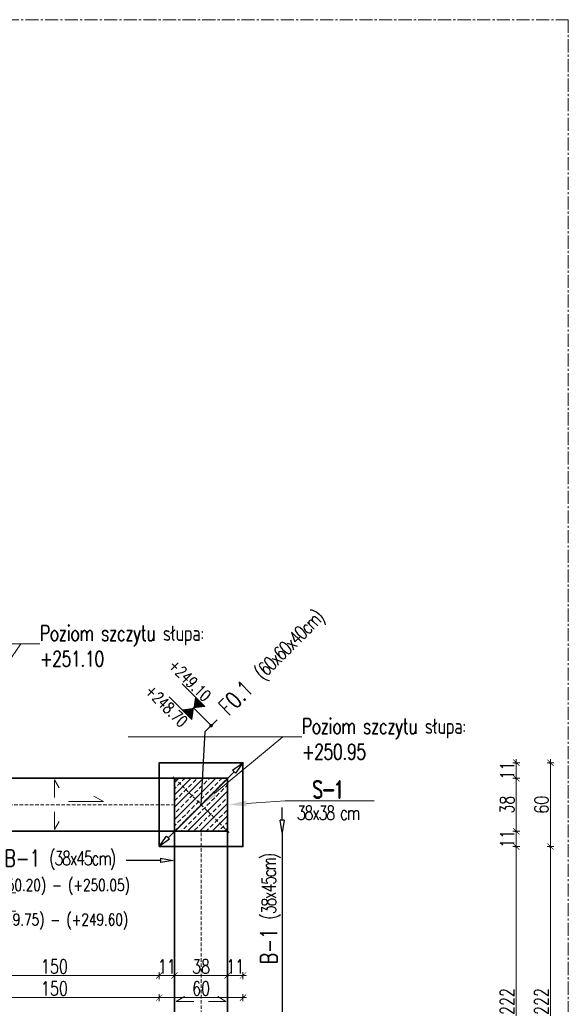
# Model space of a CAD drawing. Header units: millimetres. Extents: x -8 to 14965326, y -810 to 11054951.
# Tile 47 of 72: x 7506089 to 7506482, y 5558404 to 5559109. Entities that reach past the tile are written whole.
import ezdxf
from ezdxf import colors
from ezdxf.entities.mleader import LeaderData, LeaderLine
from ezdxf.math import Vec2, Vec3

# ---------------------------------------------------------------- set-up
doc = ezdxf.new("R2010")
doc.units = ezdxf.units.MM
doc.header["$LTSCALE"] = 0.5
doc.header["$MEASUREMENT"] = 0
doc.linetypes.add('CENTER2', pattern=[1.125, 0.75, -0.125, 0.125, -0.125])
doc.linetypes.add('KRESKOWA', pattern=[0.75, 0.5, -0.25])
doc.layers.get('0').update_dxf_attribs({"linetype": 'CONTINUOUS', "lineweight": 13})
doc.layers.get('Defpoints').update_dxf_attribs({"linetype": 'CONTINUOUS'})
for name, color, linetype, lineweight in [('_K_pozycje', 1, 'CONTINUOUS', 5), ('K_Cienkie przerywane', 252, 'KRESKOWA', 9), ('K_Fundamenty - przekrój', 40, 'CONTINUOUS', 35), ('K_Kreskowanie', 253, 'CONTINUOUS', 5), ('K_Opis', 7, 'CONTINUOUS', 9), ('K_Ściany - przekrój', 7, 'CONTINUOUS', 35), ('tkd_obszary_wykazu', 14, 'CENTER2', 9), ('tkd_wym', 1, 'CONTINUOUS', 5)]:
    doc.layers.add(name, color=color, linetype=linetype, lineweight=lineweight)
doc.styles.add('___K_OPIS_ROMAND', font='romand.shx', dxfattribs={"width": 0.75})
doc.styles.add('___K_OPIS_SIMPLEX', font='simplex.shx', dxfattribs={"width": 0.75})
doc.styles.add('tkd_txt0', font='simplex.shx', dxfattribs={"width": 0.75})
doc.dimstyles.new('opisy_wieńce', dxfattribs={"dimscale": 0.6, "dimtxt": 20, "dimasz": 25, "dimexe": 10, "dimexo": 50, "dimgap": 10, "dimtad": 0, "dimdec": 1, "dimrnd": 0.05000000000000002, "dimzin": 9, "dimdsep": 46, "dimtxsty": '___K_OPIS_ROMAND', "dimblk1": 'CLOSEDBLANK', "dimblk2": 'CLOSEDBLANK', "dimsah": 1, "dimcen": 0, "dimdle": 10, "dimse1": 1, "dimse2": 1, "dimclrd": 1, "dimclre": 256, "dimclrt": 50, "dimazin": 2, "dimtm": 1e-09, "dimtfac": 1, "dimtdec": 1, "dimtmove": 2, "dimatfit": 3, "dimfxl": 1, "dimtolj": 1, "dimtzin": 0, "dimarcsym": 0})
doc.dimstyles.new('tkd_1-50cm[cm]', dxfattribs={"dimtxt": 10, "dimasz": 2.5, "dimexe": 0, "dimexo": 10, "dimgap": 1.5, "dimtad": 1, "dimdec": 1, "dimrnd": 0.5, "dimdsep": 46, "dimtxsty": 'tkd_txt0', "dimblk": 'tkd_dim_arrow', "dimcen": 0, "dimclrd": 1, "dimclre": 256, "dimclrt": 7, "dimaunit": 1, "dimadec": 0, "dimazin": 0, "dimtfac": 0.009090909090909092, "dimtdec": 1, "dimtix": 1, "dimtmove": 1, "dimatfit": 3, "dimldrblk": 'DOTSMALL', "dimfxl": 1, "dimfxlon": 1, "dimtvp": 0.02, "dimtolj": 1, "dimtzin": 9, "dimlwd": -1, "dimarcsym": 0})

# ---------------------------------------------------------------- blocks, each defined once
blk = doc.blocks.new('_ClosedBlank')
at = {"color": 0, "linetype": 'ByBlock', "lineweight": -2}
for p, q in [((-1, 0.1666666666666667), (0, 0)), ((-1, 0.1666666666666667), (-1, -0.1666666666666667)), ((0, 0), (-1, -0.1666666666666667))]:
    blk.add_line(p, q, dxfattribs=at)
blk = doc.blocks.new('*D175')
at = {"layer": '_K_pozycje', "color": 1, "lineweight": -2, "transparency": 16777216}
for p, q in [((7506222.082009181, 5558599.46127307), (7506230.567290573, 5558607.946554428)), ((7506219.111622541, 5558547.055748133), (7506222.082009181, 5558599.46127307)), ((7506242.747661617, 5558570.691787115), (7506195.475583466, 5558523.419709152))]:
    blk.add_line(p, q, dxfattribs=at)
at = {"layer": 'Defpoints', "color": 0, "transparency": 16777216}
for p in [(7506249.111622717, 5558577.055748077), (7506189.111622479, 5558517.055748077), (7506189.111622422, 5558517.055748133)]:
    blk.add_point(p, dxfattribs=at)
at = {"layer": '_K_pozycje', "color": 1, "lineweight": -2, "transparency": 16777216, "xscale": 9, "yscale": 9, "zscale": 9}
for p, rotation in [((7506249.11162266, 5558577.055748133), 44.99999988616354), ((7506189.111622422, 5558517.055748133), 224.9999998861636)]:
    blk.add_blockref('_ClosedBlank', p, dxfattribs=dict(at, rotation=rotation))
at = {"layer": '_K_pozycje', "color": 50, "transparency": 16777216, "insert": (7506270.603841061, 5558647.983104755), "char_height": 12, "attachment_point": 5, "rotation": 44.99999988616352, "style": '___K_OPIS_ROMAND'}
blk.add_mtext('\\A1;F0.1{\\fArial|b0|i0|c238|p34;\\H0.87497x;\\C242;   \\Fsimplex|c238;\\H0.95241x;\\T0.8;(60x60x40cm)}', dxfattribs=at)
blk = doc.blocks.new('*U40')
at = {"layer": 'K_Opis'}
h = blk.add_hatch(color=1, dxfattribs=at)
edge = h.paths.add_edge_path()
edge.add_arc((1.63491603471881e-29, 0), 0.03599999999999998, 359.9999999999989, 719.999999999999)
at = {"layer": 'K_Opis', "color": 1}
blk.add_line((6.6596631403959e-08, 0.5107883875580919), (1.63491603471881e-29, 0), dxfattribs=at)
at = {"layer": 'K_Opis'}
for points in [[(-0.1881599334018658, 0.5107884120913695), (-0.1881598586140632, 1.022270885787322)], [(0.1881600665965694, 0.5107883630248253), (0.1881601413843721, 1.022270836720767)], [(-0.1881599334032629, 0.5107884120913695), (6.659735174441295e-08, 0.510788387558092), (-0.1881599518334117, 0.3694368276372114), (-0.1881599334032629, 0.5107884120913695)], [(0.1881600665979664, 0.5107883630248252), (6.659735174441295e-08, 0.510788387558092), (0.1881600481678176, 0.3694367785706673), (0.1881600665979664, 0.5107883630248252)]]:
    blk.add_lwpolyline(points, dxfattribs=at)
for points in [[(-0.1881599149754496, 0.6521399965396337), (-0.1881599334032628, 0.5107884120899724), (6.659805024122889e-08, 0.5107883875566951)], [(0.1881600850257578, 0.6521399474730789), (0.1881600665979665, 0.5107883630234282), (6.659665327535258e-08, 0.5107883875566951)], [(-0.1881599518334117, 0.3694368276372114), (-0.1881599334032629, 0.5107884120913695), (6.659805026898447e-08, 0.510788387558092)], [(0.1881600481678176, 0.3694367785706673), (0.1881600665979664, 0.5107883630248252), (6.659665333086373e-08, 0.510788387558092)]]:
    blk.add_solid(points, dxfattribs=at)
at = {"layer": 'K_Opis', "style": '___K_OPIS_SIMPLEX', "width": 0.75, "flags": 8}
for tag, p in [('góra', (-0.2273332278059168, 0.3830138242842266)), ('dół', (0.479503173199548, 0.3830138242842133))]:
    blk.add_attdef(tag, p, '', height=0.2399999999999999, rotation=89.99999999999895, dxfattribs=at)
blk = doc.blocks.new('*D225')
at = {"layer": '_K_pozycje', "color": 1, "lineweight": -2, "transparency": 16777216}
for p, q in [((7506277.16058505, 5558536.055749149), (7506277.16058505, 5558545.055749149)), ((7506277.16058505, 5558527.055749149), (7506277.16058505, 5558285.055749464)), ((7506277.16058505, 5558276.055749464), (7506277.16058505, 5558267.055749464))]:
    blk.add_line(p, q, dxfattribs=at)
at = {"layer": 'Defpoints', "color": 0, "transparency": 16777216}
for p in [(7506239.111618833, 5558527.055749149), (7506239.111618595, 5558285.055749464), (7506277.16058505, 5558285.055749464)]:
    blk.add_point(p, dxfattribs=at)
at = {"layer": '_K_pozycje', "color": 1, "lineweight": -2, "transparency": 16777216, "xscale": 9, "yscale": 9, "zscale": 9}
for p, rotation in [((7506277.16058505, 5558527.055749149), 270), ((7506277.16058505, 5558285.055749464), 90)]:
    blk.add_blockref('_ClosedBlank', p, dxfattribs=dict(at, rotation=rotation))
at = {"layer": '_K_pozycje', "color": 50, "transparency": 16777216, "insert": (7506269.298806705, 5558472.380805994), "char_height": 12, "attachment_point": 5, "rotation": 90, "style": '___K_OPIS_ROMAND'}
blk.add_mtext('\\A1;B-1 {\\Fsimplex|c238;\\H0.83333x;\\T0.8;\\C242;(38x45cm)}', dxfattribs=at)
blk = doc.blocks.new('*D226')
at = {"layer": '_K_pozycje', "color": 1, "lineweight": -2, "transparency": 16777216}
for p, q in [((7506038.111621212, 5558507.144575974), (7506070.406870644, 5558507.144575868)), ((7506190.111624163, 5558507.144575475), (7506165.4781075, 5558507.144575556))]:
    blk.add_line(p, q, dxfattribs=at)
at = {"layer": 'Defpoints', "color": 0, "transparency": 16777216}
for p in [(7506029.111621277, 5558527.055750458), (7506199.111624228, 5558527.0557499), (7506029.111621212, 5558507.144576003)]:
    blk.add_point(p, dxfattribs=at)
at = {"layer": '_K_pozycje', "color": 1, "lineweight": -2, "transparency": 16777216, "xscale": 9, "yscale": 9, "zscale": 9}
for p, rotation in [((7506029.111621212, 5558507.144576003), 179.9999998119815), ((7506199.111624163, 5558507.144575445), 359.9999998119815)]:
    blk.add_blockref('_ClosedBlank', p, dxfattribs=dict(at, rotation=rotation))
at = {"layer": '_K_pozycje', "color": 50, "transparency": 16777216, "insert": (7506117.942489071, 5558507.025957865), "char_height": 12, "attachment_point": 5, "rotation": 359.99999981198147, "style": '___K_OPIS_ROMAND'}
blk.add_mtext('\\A1;B-1 {\\Fsimplex|c238;\\H0.83333x;\\T0.8;\\C242;(38x45cm)}', dxfattribs=at)
blk = doc.blocks.new('*U39')
at = {"layer": 'K_Opis'}
h = blk.add_hatch(color=1, dxfattribs=at)
edge = h.paths.add_edge_path()
edge.add_arc((3.785675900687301e-31, -4.2301348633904e-16), 0.03599999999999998, -1.0800249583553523e-12, 359.9999999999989, ccw=False)
at = {"layer": 'K_Opis', "color": 1}
blk.add_line((6.659661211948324e-08, -0.5107883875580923), (3.785675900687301e-31, -4.2301348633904e-16), dxfattribs=at)
at = {"layer": 'K_Opis'}
for points in [[(-0.1881599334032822, -0.5107884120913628), (6.65973324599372e-08, -0.5107883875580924), (-0.1881599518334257, -0.3694368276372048), (-0.1881599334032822, -0.5107884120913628)], [(0.1881600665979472, -0.5107883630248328), (6.65973324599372e-08, -0.5107883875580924), (0.1881600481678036, -0.3694367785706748), (0.1881600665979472, -0.5107883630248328)], [(-0.1881599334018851, -0.5107884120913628), (-0.1881598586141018, -1.022270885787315)], [(0.1881600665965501, -0.5107883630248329), (0.1881601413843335, -1.022270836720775)]]:
    blk.add_lwpolyline(points, dxfattribs=at)
for points in [[(-0.1881599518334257, -0.3694368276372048), (-0.1881599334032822, -0.5107884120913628), (6.659803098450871e-08, -0.5107883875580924)], [(0.1881600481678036, -0.3694367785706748), (0.1881600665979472, -0.5107883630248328), (6.659663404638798e-08, -0.5107883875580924)], [(-0.1881599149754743, -0.6521399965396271), (-0.1881599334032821, -0.5107884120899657), (6.659803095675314e-08, -0.5107883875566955)], [(0.1881600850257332, -0.6521399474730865), (0.1881600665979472, -0.5107883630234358), (6.659663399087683e-08, -0.5107883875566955)]]:
    blk.add_solid(points, dxfattribs=at)
at = {"layer": 'K_Opis', "style": '___K_OPIS_SIMPLEX', "width": 0.75, "flags": 8}
for tag, p in [('dół', (0.4795031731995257, -0.7772995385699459)), ('góra', (-0.227333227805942, -0.9230138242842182))]:
    blk.add_attdef(tag, p, '', height=0.2399999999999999, rotation=89.99999999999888, dxfattribs=at)
blk = doc.blocks.new('tkd_dim_arrow')
for p, q in [((-1, 0), (1, 0)), ((0, -1), (0, 1))]:
    blk.add_line(p, q)
at = {"const_width": 0.2}
blk.add_lwpolyline([(-0.8954183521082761, -0.8954183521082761), (0.8954183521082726, 0.8954183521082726)], dxfattribs=at)
blk = doc.blocks.new('*D267')
at = {"layer": 'Defpoints', "color": 0, "transparency": 16777216}
for p in [(7506249.11162272, 5558577.055748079), (7506249.111622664, 5558517.055748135), (7506469.307937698, 5558517.055748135)]:
    blk.add_point(p, dxfattribs=at)
at = {"layer": 'tkd_wym', "lineweight": -2, "transparency": 16777216}
for p, q in [((7506468.307937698, 5558577.055748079), (7506469.307937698, 5558577.055748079)), ((7506468.307937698, 5558517.055748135), (7506469.307937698, 5558517.055748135))]:
    blk.add_line(p, q, dxfattribs=at)
at = {"layer": 'tkd_wym', "color": 1, "transparency": 16777216}
blk.add_line((7506469.307937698, 5558574.555748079), (7506469.307937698, 5558519.555748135), dxfattribs=at)
at = {"layer": 'tkd_wym', "color": 1, "transparency": 16777216, "xscale": 2.5, "yscale": 2.5, "zscale": 2.5}
for p, rotation in [((7506469.307937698, 5558577.055748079), 90), ((7506469.307937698, 5558517.055748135), 270)]:
    blk.add_blockref('tkd_dim_arrow', p, dxfattribs=dict(at, rotation=rotation))
at = {"layer": 'tkd_wym', "color": 7, "transparency": 16777216, "insert": (7506462.807937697, 5558547.055748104), "char_height": 10, "attachment_point": 5, "rotation": 90, "style": 'tkd_txt0'}
blk.add_mtext('\\A1;60', dxfattribs=at)
blk = doc.blocks.new('_DotSmall')
blk = doc.blocks.new('*D268')
at = {"layer": 'Defpoints', "color": 0, "transparency": 16777216}
for p in [(7506249.111622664, 5558517.055748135), (7506249.11162272, 5558295.055748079), (7506469.307937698, 5558295.055748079)]:
    blk.add_point(p, dxfattribs=at)
at = {"layer": 'tkd_wym', "lineweight": -2, "transparency": 16777216}
for p, q in [((7506468.307937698, 5558517.055748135), (7506469.307937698, 5558517.055748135)), ((7506468.307937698, 5558295.055748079), (7506469.307937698, 5558295.055748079))]:
    blk.add_line(p, q, dxfattribs=at)
at = {"layer": 'tkd_wym', "color": 1, "transparency": 16777216}
blk.add_line((7506469.307937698, 5558514.555748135), (7506469.307937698, 5558297.555748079), dxfattribs=at)
at = {"layer": 'tkd_wym', "color": 1, "transparency": 16777216, "xscale": 2.5, "yscale": 2.5, "zscale": 2.5}
for p, rotation in [((7506469.307937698, 5558517.055748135), 90), ((7506469.307937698, 5558295.055748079), 270)]:
    blk.add_blockref('tkd_dim_arrow', p, dxfattribs=dict(at, rotation=rotation))
at = {"layer": 'tkd_wym', "color": 7, "transparency": 16777216, "insert": (7506462.807937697, 5558406.055748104), "char_height": 10, "attachment_point": 5, "rotation": 90, "style": 'tkd_txt0'}
blk.add_mtext('\\A1;222', dxfattribs=at)
blk = doc.blocks.new('*D379')
at = {"layer": 'Defpoints', "color": 0, "transparency": 16777216}
for p in [(7506039.111622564, 5558518.665246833), (7506189.111622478, 5558517.055748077), (7506189.111622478, 5558408.82161773)]:
    blk.add_point(p, dxfattribs=at)
at = {"layer": 'tkd_wym', "lineweight": -2, "transparency": 16777216}
for p, q in [((7506039.111622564, 5558409.82161773), (7506039.111622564, 5558408.82161773)), ((7506189.111622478, 5558409.82161773), (7506189.111622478, 5558408.82161773))]:
    blk.add_line(p, q, dxfattribs=at)
at = {"layer": 'tkd_wym', "color": 1, "transparency": 16777216}
blk.add_line((7506041.611622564, 5558408.82161773), (7506186.611622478, 5558408.82161773), dxfattribs=at)
at = {"layer": 'tkd_wym', "color": 1, "transparency": 16777216, "xscale": 2.5, "yscale": 2.5, "zscale": 2.5, "rotation": 180}
blk.add_blockref('tkd_dim_arrow', (7506039.111622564, 5558408.82161773), dxfattribs=at)
at = {"layer": 'tkd_wym', "color": 1, "transparency": 16777216, "xscale": 2.5, "yscale": 2.5, "zscale": 2.5}
blk.add_blockref('tkd_dim_arrow', (7506189.111622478, 5558408.82161773), dxfattribs=at)
at = {"layer": 'tkd_wym', "color": 7, "transparency": 16777216, "insert": (7506114.111622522, 5558415.32161773), "char_height": 10, "attachment_point": 5, "style": 'tkd_txt0'}
blk.add_mtext('\\A1;150', dxfattribs=at)
blk = doc.blocks.new('*D380')
at = {"layer": 'Defpoints', "color": 0, "transparency": 16777216}
for p in [(7506189.111622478, 5558517.055748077), (7506249.11162266, 5558517.055748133), (7506249.11162266, 5558408.82161773)]:
    blk.add_point(p, dxfattribs=at)
at = {"layer": 'tkd_wym', "lineweight": -2, "transparency": 16777216}
for p, q in [((7506189.111622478, 5558409.82161773), (7506189.111622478, 5558408.82161773)), ((7506249.11162266, 5558409.82161773), (7506249.11162266, 5558408.82161773))]:
    blk.add_line(p, q, dxfattribs=at)
at = {"layer": 'tkd_wym', "color": 1, "transparency": 16777216}
blk.add_line((7506191.611622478, 5558408.82161773), (7506246.61162266, 5558408.82161773), dxfattribs=at)
at = {"layer": 'tkd_wym', "color": 1, "transparency": 16777216, "xscale": 2.5, "yscale": 2.5, "zscale": 2.5, "rotation": 180}
blk.add_blockref('tkd_dim_arrow', (7506189.111622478, 5558408.82161773), dxfattribs=at)
at = {"layer": 'tkd_wym', "color": 1, "transparency": 16777216, "xscale": 2.5, "yscale": 2.5, "zscale": 2.5}
blk.add_blockref('tkd_dim_arrow', (7506249.11162266, 5558408.82161773), dxfattribs=at)
at = {"layer": 'tkd_wym', "color": 7, "transparency": 16777216, "insert": (7506219.111622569, 5558415.32161773), "char_height": 10, "attachment_point": 5, "style": 'tkd_txt0'}
blk.add_mtext('\\A1;60', dxfattribs=at)
blk = doc.blocks.new('*D388')
at = {"layer": 'Defpoints', "color": 0, "transparency": 16777216}
for p in [(7506039.111622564, 5558532.122486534), (7506189.111622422, 5558532.122486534), (7506189.111622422, 5558424.670932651)]:
    blk.add_point(p, dxfattribs=at)
at = {"layer": 'tkd_wym', "lineweight": -2, "transparency": 16777216}
for p, q in [((7506039.111622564, 5558425.670932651), (7506039.111622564, 5558424.670932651)), ((7506189.111622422, 5558425.670932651), (7506189.111622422, 5558424.670932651))]:
    blk.add_line(p, q, dxfattribs=at)
at = {"layer": 'tkd_wym', "color": 1, "transparency": 16777216}
blk.add_line((7506041.611622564, 5558424.670932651), (7506186.611622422, 5558424.670932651), dxfattribs=at)
at = {"layer": 'tkd_wym', "color": 1, "transparency": 16777216, "xscale": 2.5, "yscale": 2.5, "zscale": 2.5, "rotation": 180}
blk.add_blockref('tkd_dim_arrow', (7506039.111622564, 5558424.670932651), dxfattribs=at)
at = {"layer": 'tkd_wym', "color": 1, "transparency": 16777216, "xscale": 2.5, "yscale": 2.5, "zscale": 2.5}
blk.add_blockref('tkd_dim_arrow', (7506189.111622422, 5558424.670932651), dxfattribs=at)
at = {"layer": 'tkd_wym', "color": 7, "transparency": 16777216, "insert": (7506114.111622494, 5558431.170932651), "char_height": 10, "attachment_point": 5, "style": 'tkd_txt0'}
blk.add_mtext('\\A1;150', dxfattribs=at)
blk = doc.blocks.new('*D389')
at = {"layer": 'Defpoints', "color": 0, "transparency": 16777216}
for p in [(7506189.111622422, 5558522.488165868), (7506200.111620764, 5558521.00583493), (7506200.111620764, 5558424.670932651)]:
    blk.add_point(p, dxfattribs=at)
at = {"layer": 'tkd_wym', "lineweight": -2, "transparency": 16777216}
for p, q in [((7506189.111622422, 5558425.670932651), (7506189.111622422, 5558424.670932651)), ((7506200.111620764, 5558425.670932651), (7506200.111620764, 5558424.670932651))]:
    blk.add_line(p, q, dxfattribs=at)
at = {"layer": 'tkd_wym', "color": 1, "transparency": 16777216}
blk.add_line((7506191.611622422, 5558424.670932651), (7506197.611620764, 5558424.670932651), dxfattribs=at)
at = {"layer": 'tkd_wym', "color": 1, "transparency": 16777216, "xscale": 2.5, "yscale": 2.5, "zscale": 2.5, "rotation": 180}
blk.add_blockref('tkd_dim_arrow', (7506189.111622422, 5558424.670932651), dxfattribs=at)
at = {"layer": 'tkd_wym', "color": 1, "transparency": 16777216, "xscale": 2.5, "yscale": 2.5, "zscale": 2.5}
blk.add_blockref('tkd_dim_arrow', (7506200.111620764, 5558424.670932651), dxfattribs=at)
at = {"layer": 'tkd_wym', "color": 7, "transparency": 16777216, "insert": (7506194.611621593, 5558431.170932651), "char_height": 10, "attachment_point": 5, "style": 'tkd_txt0'}
blk.add_mtext('\\A1;11', dxfattribs=at)
blk = doc.blocks.new('*D390')
at = {"layer": 'Defpoints', "color": 0, "transparency": 16777216}
for p in [(7506200.111620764, 5558521.00583493), (7506238.111620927, 5558517.055748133), (7506238.111620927, 5558424.670932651)]:
    blk.add_point(p, dxfattribs=at)
at = {"layer": 'tkd_wym', "lineweight": -2, "transparency": 16777216}
for p, q in [((7506200.111620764, 5558425.670932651), (7506200.111620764, 5558424.670932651)), ((7506238.111620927, 5558425.670932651), (7506238.111620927, 5558424.670932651))]:
    blk.add_line(p, q, dxfattribs=at)
at = {"layer": 'tkd_wym', "color": 1, "transparency": 16777216}
blk.add_line((7506202.611620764, 5558424.670932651), (7506235.611620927, 5558424.670932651), dxfattribs=at)
at = {"layer": 'tkd_wym', "color": 1, "transparency": 16777216, "xscale": 2.5, "yscale": 2.5, "zscale": 2.5, "rotation": 180}
blk.add_blockref('tkd_dim_arrow', (7506200.111620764, 5558424.670932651), dxfattribs=at)
at = {"layer": 'tkd_wym', "color": 1, "transparency": 16777216, "xscale": 2.5, "yscale": 2.5, "zscale": 2.5}
blk.add_blockref('tkd_dim_arrow', (7506238.111620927, 5558424.670932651), dxfattribs=at)
at = {"layer": 'tkd_wym', "color": 7, "transparency": 16777216, "insert": (7506219.111620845, 5558431.170932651), "char_height": 10, "attachment_point": 5, "style": 'tkd_txt0'}
blk.add_mtext('\\A1;38', dxfattribs=at)
blk = doc.blocks.new('*D391')
at = {"layer": 'Defpoints', "color": 0, "transparency": 16777216}
for p in [(7506238.111620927, 5558517.055748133), (7506249.11162266, 5558517.055748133), (7506249.11162266, 5558424.670932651)]:
    blk.add_point(p, dxfattribs=at)
at = {"layer": 'tkd_wym', "lineweight": -2, "transparency": 16777216}
for p, q in [((7506238.111620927, 5558425.670932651), (7506238.111620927, 5558424.670932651)), ((7506249.11162266, 5558425.670932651), (7506249.11162266, 5558424.670932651))]:
    blk.add_line(p, q, dxfattribs=at)
at = {"layer": 'tkd_wym', "color": 1, "transparency": 16777216}
blk.add_line((7506240.611620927, 5558424.670932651), (7506246.61162266, 5558424.670932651), dxfattribs=at)
at = {"layer": 'tkd_wym', "color": 1, "transparency": 16777216, "xscale": 2.5, "yscale": 2.5, "zscale": 2.5, "rotation": 180}
blk.add_blockref('tkd_dim_arrow', (7506238.111620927, 5558424.670932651), dxfattribs=at)
at = {"layer": 'tkd_wym', "color": 1, "transparency": 16777216, "xscale": 2.5, "yscale": 2.5, "zscale": 2.5}
blk.add_blockref('tkd_dim_arrow', (7506249.11162266, 5558424.670932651), dxfattribs=at)
at = {"layer": 'tkd_wym', "color": 7, "transparency": 16777216, "insert": (7506243.611621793, 5558431.170932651), "char_height": 10, "attachment_point": 5, "style": 'tkd_txt0'}
blk.add_mtext('\\A1;11', dxfattribs=at)
blk = doc.blocks.new('*D392')
at = {"layer": 'Defpoints', "color": 0, "transparency": 16777216}
for p in [(7506238.919141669, 5558577.055748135), (7506236.715587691, 5558566.055749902), (7506444.834908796, 5558566.055749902)]:
    blk.add_point(p, dxfattribs=at)
at = {"layer": 'tkd_wym', "lineweight": -2, "transparency": 16777216}
for p, q in [((7506443.834908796, 5558577.055748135), (7506444.834908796, 5558577.055748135)), ((7506443.834908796, 5558566.055749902), (7506444.834908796, 5558566.055749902))]:
    blk.add_line(p, q, dxfattribs=at)
at = {"layer": 'tkd_wym', "color": 1, "transparency": 16777216}
blk.add_line((7506444.834908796, 5558574.555748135), (7506444.834908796, 5558568.555749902), dxfattribs=at)
at = {"layer": 'tkd_wym', "color": 1, "transparency": 16777216, "xscale": 2.5, "yscale": 2.5, "zscale": 2.5}
for p, rotation in [((7506444.834908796, 5558577.055748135), 90), ((7506444.834908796, 5558566.055749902), 270)]:
    blk.add_blockref('tkd_dim_arrow', p, dxfattribs=dict(at, rotation=rotation))
at = {"layer": 'tkd_wym', "color": 7, "transparency": 16777216, "insert": (7506438.334908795, 5558571.555749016), "char_height": 10, "attachment_point": 5, "rotation": 90, "style": 'tkd_txt0'}
blk.add_mtext('\\A1;11', dxfattribs=at)
blk = doc.blocks.new('*D393')
at = {"layer": 'Defpoints', "color": 0, "transparency": 16777216}
for p in [(7506236.715587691, 5558566.055749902), (7506233.893283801, 5558528.055749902), (7506444.834908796, 5558528.055749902)]:
    blk.add_point(p, dxfattribs=at)
at = {"layer": 'tkd_wym', "lineweight": -2, "transparency": 16777216}
for p, q in [((7506443.834908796, 5558566.055749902), (7506444.834908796, 5558566.055749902)), ((7506443.834908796, 5558528.055749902), (7506444.834908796, 5558528.055749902))]:
    blk.add_line(p, q, dxfattribs=at)
at = {"layer": 'tkd_wym', "color": 1, "transparency": 16777216}
blk.add_line((7506444.834908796, 5558563.555749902), (7506444.834908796, 5558530.555749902), dxfattribs=at)
at = {"layer": 'tkd_wym', "color": 1, "transparency": 16777216, "xscale": 2.5, "yscale": 2.5, "zscale": 2.5}
for p, rotation in [((7506444.834908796, 5558566.055749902), 90), ((7506444.834908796, 5558528.055749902), 270)]:
    blk.add_blockref('tkd_dim_arrow', p, dxfattribs=dict(at, rotation=rotation))
at = {"layer": 'tkd_wym', "color": 7, "transparency": 16777216, "insert": (7506438.334908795, 5558547.055749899), "char_height": 10, "attachment_point": 5, "rotation": 90, "style": 'tkd_txt0'}
blk.add_mtext('\\A1;38', dxfattribs=at)
blk = doc.blocks.new('*D394')
at = {"layer": 'Defpoints', "color": 0, "transparency": 16777216}
for p in [(7506233.893283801, 5558528.055749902), (7506233.893283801, 5558517.055748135), (7506444.834908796, 5558517.055748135)]:
    blk.add_point(p, dxfattribs=at)
at = {"layer": 'tkd_wym', "lineweight": -2, "transparency": 16777216}
for p, q in [((7506443.834908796, 5558528.055749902), (7506444.834908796, 5558528.055749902)), ((7506443.834908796, 5558517.055748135), (7506444.834908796, 5558517.055748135))]:
    blk.add_line(p, q, dxfattribs=at)
at = {"layer": 'tkd_wym', "color": 1, "transparency": 16777216}
blk.add_line((7506444.834908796, 5558525.555749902), (7506444.834908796, 5558519.555748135), dxfattribs=at)
at = {"layer": 'tkd_wym', "color": 1, "transparency": 16777216, "xscale": 2.5, "yscale": 2.5, "zscale": 2.5}
for p, rotation in [((7506444.834908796, 5558528.055749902), 90), ((7506444.834908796, 5558517.055748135), 270)]:
    blk.add_blockref('tkd_dim_arrow', p, dxfattribs=dict(at, rotation=rotation))
at = {"layer": 'tkd_wym', "color": 7, "transparency": 16777216, "insert": (7506438.334908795, 5558522.555749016), "char_height": 10, "attachment_point": 5, "rotation": 90, "style": 'tkd_txt0'}
blk.add_mtext('\\A1;11', dxfattribs=at)
blk = doc.blocks.new('*D395')
at = {"layer": 'Defpoints', "color": 0, "transparency": 16777216}
for p in [(7506233.893283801, 5558517.055748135), (7506231.073721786, 5558295.055748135), (7506444.834908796, 5558295.055748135)]:
    blk.add_point(p, dxfattribs=at)
at = {"layer": 'tkd_wym', "lineweight": -2, "transparency": 16777216}
for p, q in [((7506443.834908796, 5558517.055748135), (7506444.834908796, 5558517.055748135)), ((7506443.834908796, 5558295.055748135), (7506444.834908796, 5558295.055748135))]:
    blk.add_line(p, q, dxfattribs=at)
at = {"layer": 'tkd_wym', "color": 1, "transparency": 16777216}
blk.add_line((7506444.834908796, 5558514.555748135), (7506444.834908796, 5558297.555748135), dxfattribs=at)
at = {"layer": 'tkd_wym', "color": 1, "transparency": 16777216, "xscale": 2.5, "yscale": 2.5, "zscale": 2.5}
for p, rotation in [((7506444.834908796, 5558517.055748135), 90), ((7506444.834908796, 5558295.055748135), 270)]:
    blk.add_blockref('tkd_dim_arrow', p, dxfattribs=dict(at, rotation=rotation))
at = {"layer": 'tkd_wym', "color": 7, "transparency": 16777216, "insert": (7506438.334908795, 5558406.055748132), "char_height": 10, "attachment_point": 5, "rotation": 90, "style": 'tkd_txt0'}
blk.add_mtext('\\A1;222', dxfattribs=at)

msp = doc.modelspace()

# ---------------------------------------------------------------- hatches: boundary and pattern name
at = {"layer": 'K_Kreskowanie'}
h = msp.add_hatch(dxfattribs=at)
h.set_pattern_fill('ANSI33', color=256, scale=25)
h.set_pattern_definition([(45, (2327.7153886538, 241.8204592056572), (-4.419417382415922, 4.419417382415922), []), (45, (2332.1348060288, 241.8204592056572), (-4.419417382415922, 4.419417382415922), [3.125, -1.5625])])
h.paths.add_polyline_path([(7506200.111620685, 5558528.05574978), (7506238.111620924, 5558528.05574978), (7506238.11162095, 5558566.055749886), (7506200.111620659, 5558566.05574978)])

# ---------------------------------------------------------------- linework, layer by layer
at = {"layer": 'K_Cienkie przerywane', "linetype": 'KRESKOWA', "ltscale": 10}
for p, q in [((7506239.111620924, 5558567.0557499), (7506199.111620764, 5558527.0557499)), ((7506239.111621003, 5558527.055749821), (7506199.111620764, 5558567.0557499)), ((7506029.11162093, 5558547.055750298), (7506199.111620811, 5558547.0557499)), ((7506219.111620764, 5558527.0557499), (7506219.111620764, 5558285.0557499))]:
    msp.add_line(p, q, dxfattribs=at)
at = {"layer": 'K_Fundamenty - przekrój'}
msp.add_lwpolyline([(7506189.111622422, 5558517.055748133), (7506189.111622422, 5558577.055748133), (7506249.11162266, 5558577.055748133), (7506249.11162266, 5558517.055748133)], close=True, dxfattribs=at)
at = {"layer": 'K_Opis'}
for points in [[(7506114.11162087, 5558552.280468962), (7506114.11162087, 5558564.818939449), (7506117.595063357, 5558559.030093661)], [(7506124.168930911, 5558549.417372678), (7506149.168930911, 5558549.417372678), (7506142.32855458, 5558553.236250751)], [(7506114.11162087, 5558541.831031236), (7506114.11162087, 5558529.292560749), (7506117.595063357, 5558535.081406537)], [(7506213.886901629, 5558406.055749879), (7506201.348431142, 5558406.055749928), (7506207.137276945, 5558409.539192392)], [(7506224.336339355, 5558406.055749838), (7506236.874809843, 5558406.05574979), (7506231.085964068, 5558409.539192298)]]:
    msp.add_lwpolyline(points, dxfattribs=at)
at = {"layer": 'K_Ściany - przekrój', "linetype": 'Continuous', "ltscale": 2.5}
for p, q in [((7506028.111620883, 5558566.055750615), (7506200.111620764, 5558566.0557499)), ((7506028.111620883, 5558528.055750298), (7506200.111620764, 5558528.0557499)), ((7506200.111620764, 5558528.0557499), (7506200.111620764, 5558284.0557499)), ((7506238.111620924, 5558528.0557499), (7506238.111621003, 5558284.055749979))]:
    msp.add_line(p, q, dxfattribs=at)
msp.add_lwpolyline([(7506200.111620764, 5558566.0557499), (7506238.111621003, 5558566.0557499), (7506238.111621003, 5558528.0557499), (7506200.111620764, 5558528.0557499)], close=True, dxfattribs=at)
at = {"layer": 'tkd_obszary_wykazu', "ltscale": 25}
msp.add_lwpolyline([(7503716.83762762, 5559109.385387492), (7506482.052716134, 5559109.385387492), (7506482.052716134, 5554949.530839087), (7503716.83762762, 5554949.530839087)], close=True, dxfattribs=at)

# ---------------------------------------------------------------- block references
ref = msp.add_blockref('*U40', (7506226.324649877, 5558603.703913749), dxfattribs=dict(xscale=-35, yscale=35, zscale=35, rotation=45.00000736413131))
ref.add_attrib('góra', '+249.10', (7506195.106713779, 5558646.174261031), dxfattribs={"layer": 'K_Opis', "height": 8.399999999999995, "rotation": 315.0000073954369, "style": '___K_OPIS_SIMPLEX', "width": 0.75, "flags": 8})
ref.add_attrib('dół', '+248.70', (7506178.461935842, 5558627.832422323), dxfattribs={"layer": 'K_Opis', "height": 8.399999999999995, "rotation": 315.0000073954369, "style": '___K_OPIS_SIMPLEX', "width": 0.75, "flags": 8})
ref = msp.add_blockref('*U39', (7506050.768857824, 5558477.320530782), dxfattribs=dict(xscale=-35, yscale=35, zscale=35, rotation=90.00000746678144))
ref.add_attrib('góra', '(+250.20) - (+250.05)', (7506063.874340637, 5558485.277195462), dxfattribs={"layer": 'K_Opis', "height": 8.399999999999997, "rotation": 7.470519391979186e-06, "style": '___K_OPIS_SIMPLEX', "width": 0.75, "flags": 8})
ref.add_attrib('dół', '(+249.75) - (+249.60)', (7506062.674343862, 5558460.537921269), dxfattribs={"layer": 'K_Opis', "height": 8.399999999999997, "rotation": 7.470519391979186e-06, "style": '___K_OPIS_SIMPLEX', "width": 0.75, "flags": 8})

# ---------------------------------------------------------------- dimensions: what is measured, and where the dimension line sits
at = {"layer": '_K_pozycje'}
for base, p1, p2, angle, text, override, picture, middle in [((7506189.111622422, 5558517.055748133), (7506249.111622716, 5558577.055748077), (7506189.111622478, 5558517.055748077), 224.99999988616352, 'F0.1{\\fArial|b0|i0|c238|p34;\\H0.87497x;\\C242;   \\Fsimplex|c238;\\H0.95241x;\\T0.8;(60x60x40cm)}', {"dimasz": 15, "dimtmove": 1}, '*D175', (7506234.809931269, 5558612.189195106)), ((7506277.16058505, 5558285.055749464), (7506239.111618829, 5558527.055749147), (7506239.111618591, 5558285.055749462), 269.99999994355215, 'B-1 {\\Fsimplex|c238;\\H0.83333x;\\T0.8;\\C242;(38x45cm)}', {"dimasz": 15}, '*D225', (7506269.298806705, 5558472.380805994)), ((7506029.111621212, 5558507.144576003), (7506199.111624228, 5558527.0557499), (7506029.111621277, 5558527.055750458), 179.9999998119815, 'B-1 {\\Fsimplex|c238;\\H0.83333x;\\T0.8;\\C242;(38x45cm)}', {"dimasz": 15}, '*D226', (7506117.942489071, 5558507.025957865))]:
    dim = msp.add_linear_dim(base=base, p1=p1, p2=p2, angle=angle, text=text, dimstyle='opisy_wieńce', override=override, dxfattribs=at)
    dim.commit()
    dim.dimension.update_dxf_attribs({"geometry": picture, "text_midpoint": middle, "dimtype": 161})
at = {"layer": 'tkd_wym'}
for base, p1, p2, picture, middle in [((7506444.834908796, 5558566.055749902), (7506238.919141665, 5558577.055748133), (7506236.715587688, 5558566.0557499), '*D392', (7506438.334908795, 5558571.555749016)), ((7506469.307937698, 5558517.055748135), (7506249.111622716, 5558577.055748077), (7506249.11162266, 5558517.055748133), '*D267', (7506462.807937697, 5558547.055748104)), ((7506444.834908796, 5558528.055749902), (7506236.715587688, 5558566.0557499), (7506233.893283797, 5558528.0557499), '*D393', (7506438.334908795, 5558547.055749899)), ((7506444.834908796, 5558517.055748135), (7506233.893283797, 5558528.0557499), (7506233.893283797, 5558517.055748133), '*D394', (7506438.334908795, 5558522.555749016)), ((7506444.834908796, 5558295.055748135), (7506233.893283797, 5558517.055748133), (7506231.073721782, 5558295.055748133), '*D395', (7506438.334908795, 5558406.055748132)), ((7506469.307937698, 5558295.055748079), (7506249.11162266, 5558517.055748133), (7506249.111622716, 5558295.055748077), '*D268', (7506462.807937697, 5558406.055748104))]:
    dim = msp.add_linear_dim(base=base, p1=p1, p2=p2, angle=90, dimstyle='tkd_1-50cm[cm]', dxfattribs=at)
    dim.commit()
    dim.dimension.update_dxf_attribs({"geometry": picture, "text_midpoint": middle})
for base, p1, p2, picture, middle in [((7506189.111622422, 5558424.670932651), (7506039.111622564, 5558532.122486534), (7506189.111622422, 5558532.122486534), '*D388', (7506114.111622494, 5558431.170932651)), ((7506200.111620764, 5558424.670932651), (7506189.111622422, 5558522.488165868), (7506200.111620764, 5558521.00583493), '*D389', (7506194.611621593, 5558431.170932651)), ((7506238.111620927, 5558424.670932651), (7506200.111620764, 5558521.00583493), (7506238.111620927, 5558517.055748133), '*D390', (7506219.111620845, 5558431.170932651)), ((7506189.111622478, 5558408.82161773), (7506039.111622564, 5558518.665246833), (7506189.111622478, 5558517.055748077), '*D379', (7506114.111622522, 5558415.32161773)), ((7506249.11162266, 5558408.82161773), (7506189.111622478, 5558517.055748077), (7506249.11162266, 5558517.055748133), '*D380', (7506219.111622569, 5558415.32161773)), ((7506249.11162266, 5558424.670932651), (7506238.111620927, 5558517.055748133), (7506249.11162266, 5558517.055748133), '*D391', (7506243.611621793, 5558431.170932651))]:
    dim = msp.add_linear_dim(base=base, p1=p1, p2=p2, dimstyle='tkd_1-50cm[cm]', dxfattribs=at)
    dim.commit()
    dim.dimension.update_dxf_attribs({"geometry": picture, "text_midpoint": middle})

# ---------------------------------------------------------------- leaders
at = {"layer": 'K_Opis'}
ml = msp.add_multileader_mtext('Standard', dxfattribs=at)
ml.set_content('{\\T0.95;Poziom szczytu słupa:\\P+251.10}', color=256, style='___K_OPIS_SIMPLEX')
ml.set_leader_properties(color=256, linetype='ByLayer', lineweight=9)
ml.build(insert=Vec2(0, 0))
ml.multileader.update_dxf_attribs({"text_left_attachment_type": 6, "text_right_attachment_type": 6, "arrow_head_size": 12.5})
ctx = ml.context
ctx.base_point, ctx.char_height, ctx.arrow_head_size, ctx.landing_gap_size, ctx.plane_origin = Vec3(7506103.751997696, 5558662.181593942), 11, 12.5, 0, Vec3(7506030.216647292, 5558925.92307632)
ctx.left_attachment, ctx.right_attachment = 6, 6
notes = []
notes.append((ctx, [(0, (1, 1, 0), (7506090.000781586, 5558662.181593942), (1, 0), 13.75121611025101, [(0, [(7506009.111622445, 5558547.055749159)], 0, [])])]))
ctx.mtext.insert, ctx.mtext.width, ctx.mtext.defined_height, ctx.mtext.flow_direction = Vec3(7506103.751997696, 5558675.381593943), 140.3996469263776, 98.24674889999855, 5
ml = msp.add_multileader_mtext('Standard', dxfattribs=at)
ml.set_content('{\\T0.95;Poziom szczytu słupa:\\P+250.95}', color=256, style='___K_OPIS_SIMPLEX')
ml.set_leader_properties(color=256, linetype='ByLayer', lineweight=9)
ml.build(insert=Vec2(0, 0))
ml.multileader.update_dxf_attribs({"text_left_attachment_type": 6, "text_right_attachment_type": 6, "arrow_head_size": 12.5})
ctx = ml.context
ctx.base_point, ctx.char_height, ctx.arrow_head_size, ctx.landing_gap_size, ctx.plane_origin = Vec3(7506291.320315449, 5558595.587243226), 11, 12.5, 0, Vec3(7506240.216647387, 5558925.923075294)
ctx.left_attachment, ctx.right_attachment = 6, 6
notes.append((ctx, [(0, (1, 1, 0), (7506277.569099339, 5558595.587243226), (1, 0), 13.75121611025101, [(0, [(7506219.111622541, 5558547.055748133)], 0, [])])]))
ctx.mtext.insert, ctx.mtext.width, ctx.mtext.defined_height, ctx.mtext.flow_direction = Vec3(7506291.320315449, 5558608.787243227), 140.3996469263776, 98.24674889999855, 5
ml = msp.add_multileader_mtext('Standard', dxfattribs=at)
ml.set_content('{\\T0.85;\\C2;S-1\\T1;\\C50;\\P\\Fsimplex|c238;\\H0.8x;\\T0.8;\\C1;38x38 cm}', color=7, style='___K_OPIS_ROMAND')
ml.set_leader_properties(color=1, linetype='CONTINUOUS', lineweight=9)
ml.build(insert=Vec2(0, 0))
ml.multileader.update_dxf_attribs({"text_left_attachment_type": 6, "text_right_attachment_type": 6, "dogleg_length": 5, "arrow_head_size": 12.5})
ctx = ml.context
ctx.base_point, ctx.char_height, ctx.arrow_head_size, ctx.landing_gap_size, ctx.plane_origin, ctx.plane_x_axis, ctx.plane_y_axis = Vec3(7506286.600690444, 5558549.729651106), 12.5, 12.5, 0, Vec3(7506266.732391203, 5558495.839789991), Vec3(1, -2.449293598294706e-16), Vec3(2.449293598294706e-16, 1)
ctx.left_attachment, ctx.right_attachment, ctx.text_align_type = 6, 6, 1
notes.append((ctx, [(0, (1, 1, 0), (7506279.384894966, 5558549.729651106), (1, -2.449293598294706e-16), 7.215795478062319, [(0, [(7506239.111621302, 5558547.055749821)], 0, [])])]))
ctx.mtext.insert, ctx.mtext.text_direction, ctx.mtext.alignment, ctx.mtext.line_spacing_factor, ctx.mtext.flow_direction = Vec3(7506309.672119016, 5558564.229651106), Vec3(1, -2.449293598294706e-16), 2, 0.8640000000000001, 5
for ctx, leaders in notes:
    for number, flags, end, landing, length, lines in leaders:
        leader = LeaderData()
        leader.index, (leader.has_last_leader_line, leader.has_dogleg_vector, leader.attachment_direction) = number, flags
        leader.last_leader_point, leader.dogleg_vector, leader.dogleg_length = Vec3(end), Vec3(landing), length
        for number, points, colour, breaks in lines:
            line = LeaderLine()
            line.index, line.vertices, line.color, line.breaks = number, Vec3.list(points), colors.encode_raw_color(colour), breaks
            leader.lines.append(line)
        ctx.leaders.append(leader)

doc.saveas('drawing.dxf')
